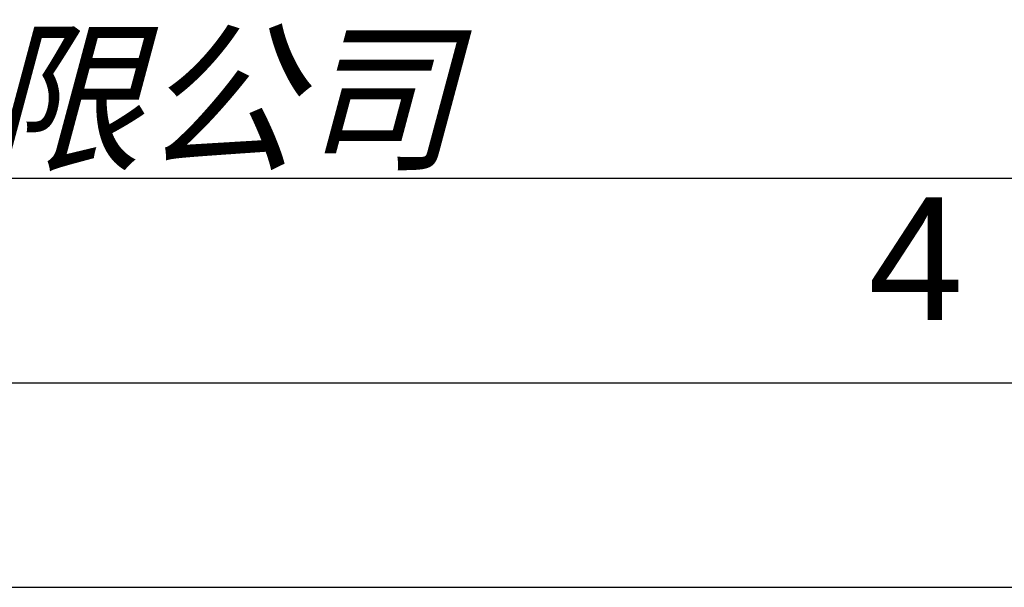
# Model space of a CAD drawing. Header units: millimetres. Extents: x 0 to 420, y 0 to 297.
# Tile 42 of 72: x 338 to 363, y 0 to 14. Entities that reach past the tile are written whole.
import ezdxf

# ---------------------------------------------------------------- set-up
doc = ezdxf.new("R2010")
doc.units = ezdxf.units.MM
doc.header["$LTSCALE"] = 23.1
doc.layers.get('0').update_dxf_attribs({"linetype": 'CONTINUOUS'})
doc.styles.add('TEXTSTYLE_2', font='arial.ttf')
doc.styles.add('TEXTSTYLE_7', font='txt')

# ---------------------------------------------------------------- blocks, each defined once
blk = doc.blocks.new('LOGO_PHASE_NINGBO_BL1', base_point=(320.745, 22.492))
at = {"color": 2, "linetype": 'CONTINUOUS', "style": 'TEXTSTYLE_7', "oblique": 15}
blk.add_text('宁波菲仕电机技术有限公司', height=2.9513, dxfattribs=at).set_placement((303.037, 10.492))

msp = doc.modelspace()

# ---------------------------------------------------------------- linework, layer by layer
at = {"color": 7, "linetype": 'CONTINUOUS'}
msp.add_line((25, 10), (410, 10), dxfattribs=at)
at = {"color": 2, "linetype": 'CONTINUOUS'}
for p, q in [((20, 5), (415, 5)), ((237.25, 0), (420, 0))]:
    msp.add_line(p, q, dxfattribs=at)

# ---------------------------------------------------------------- block references
msp.add_blockref('LOGO_PHASE_NINGBO_BL1', (320.7445, 22.49159), dxfattribs=at)

# ---------------------------------------------------------------- texts
at = {"color": 2, "linetype": 'CONTINUOUS', "insert": (359.18334, 9.53753), "char_height": 3, "width": 2.330855, "attachment_point": 1, "line_spacing_factor": 0.9, "style": 'TEXTSTYLE_2'}
msp.add_mtext('4', dxfattribs=at)

doc.saveas('drawing.dxf')
